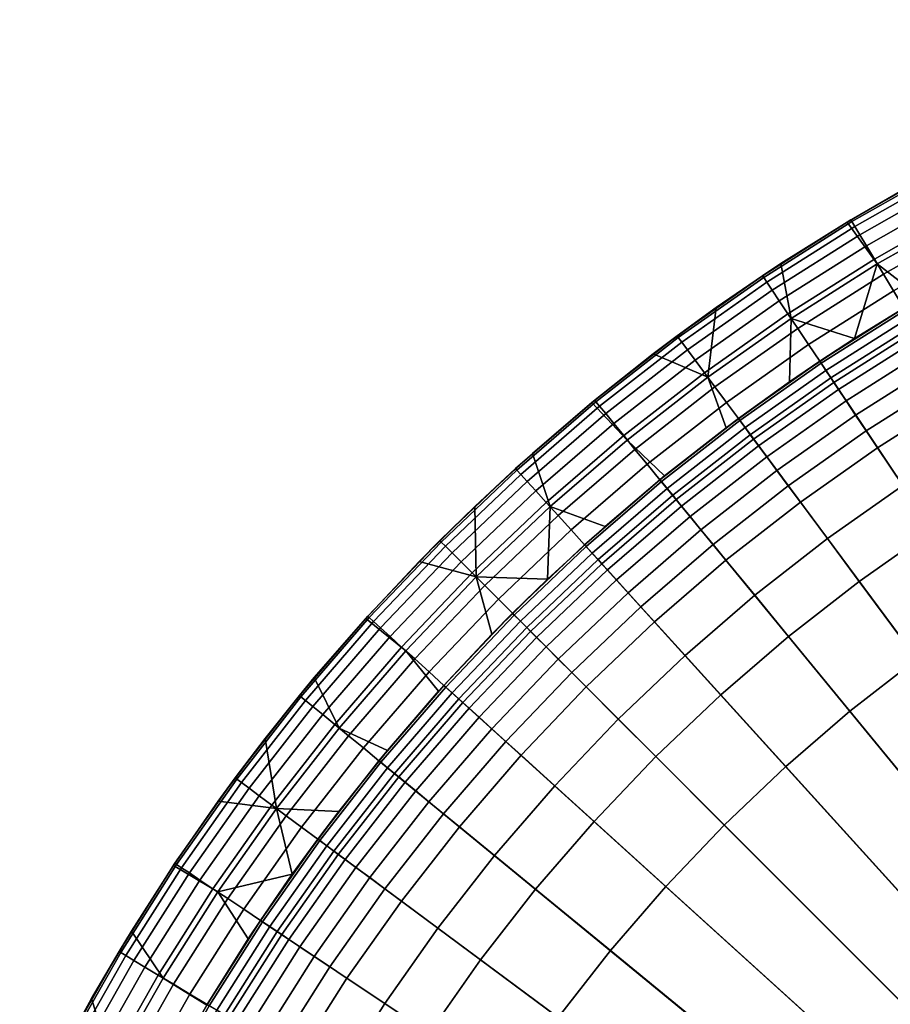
# Model space of a CAD drawing. Extents: x -240 to 240, y -191 to 145.
# Tile 75 of 106: x -131 to -72, y 71 to 138. Entities that reach past the tile are written whole.
import ezdxf

# ---------------------------------------------------------------- set-up
doc = ezdxf.new("R2010")
doc.units = 0
doc.layers.add('GLASS', color=18, linetype='CONTINUOUS')

msp = doc.modelspace()

# ---------------------------------------------------------------- meshes
at = {"layer": 'GLASS'}
mesh = msp.add_polyface(dxfattribs=at)
corners = [(-97.794, 65.344, 15), (-100.882, 60.466, 15), (0, 0, 15), (-94.47, 70.063, 15), (0, 0, 15), (-90.918, 74.614, 15), (0, 0, 15), (-87.147, 78.986, 15), (0, 0, 15), (-83.167, 83.167, 15), (0, 0, 15), (-78.986, 87.147, 15), (0, 0, 15), (-74.614, 90.918, 15), (0, 0, 15), (-70.063, 94.47, 15), (0, 0, 15), (-73.985, 99.757, 15.152), (-78.79, 96.006, 15.152), (-65.344, 97.794, 15), (0, 0, 15), (-69.001, 103.267, 15.152), (-71.013, 106.279, 15.46), (-76.142, 102.666, 15.46), (-72.731, 108.85, 16.201), (-77.985, 105.15, 16.201), (-60.466, 100.882, 15), (0, 0, 15), (-63.85, 106.528, 15.152), (-65.713, 109.635, 15.46), (-67.303, 112.288, 16.201), (-68.018, 113.481, 16.939), (-73.504, 110.007, 16.939), (-68.681, 114.587, 18.214), (-74.221, 111.079, 18.214), (-69.281, 115.589, 20.371), (-74.87, 112.05, 20.371), (-69.754, 116.378, 23.987), (-75.381, 112.815, 23.987), (-55.444, 103.728, 15), (0, 0, 15), (-58.546, 109.533, 15.152), (-60.254, 112.727, 15.46), (-61.712, 115.455, 16.201), (-50.287, 106.323, 15), (0, 0, 15), (-53.101, 112.274, 15.152), (-54.65, 115.548, 15.46), (-45.009, 108.662, 15), (0, 0, 15), (-47.528, 114.744, 15.152), (-39.623, 110.74, 15), (0, 0, 15), (-41.841, 116.938, 15.152), (-34.142, 112.551, 15), (0, 0, 15), (-28.578, 114.091, 15), (0, 0, 15), (-22.946, 115.355, 15), (0, 0, 15), (-17.258, 116.342, 15), (0, 0, 15), (-11.528, 117.049, 15), (0, 0, 15), (-5.771, 117.474, 15), (0, 0, 15), (0, 0), (-102.251, 92.675), (-97.581, 97.581), (0, 0), (-92.675, 102.251), (0, 0), (-87.546, 106.675), (0, 0), (-82.207, 110.843), (0, 0), (-76.669, 114.743), (0, 0), (-70.946, 118.367), (0, 0), (-65.053, 121.705), (0, 0), (-59.003, 124.751), (0, 0), (-52.81, 127.495), (0, 0), (-46.491, 129.933), (0, 0), (-40.059, 132.058), (0, 0), (-33.531, 133.864), (0, 0), (-26.922, 135.348), (0, 0), (-20.249, 136.506), (0, 0), (-13.526, 137.335), (0, 0), (-6.771, 137.834), (0, 0), (0, 138)]
mesh.append_faces([[corners[k] for k in face] for face in [(0, 1, 2, 2), (3, 0, 4, 4), (5, 3, 6, 6), (7, 5, 8, 8), (9, 7, 10, 10), (11, 9, 12, 12), (13, 11, 14, 14), (15, 13, 16, 16), (17, 18, 13, 15), (19, 15, 20, 20), (21, 17, 15, 19), (22, 23, 17, 21), (24, 25, 23, 22), (26, 19, 27, 27), (28, 21, 19, 26), (29, 22, 21, 28), (30, 24, 22, 29), (31, 32, 24, 30), (33, 34, 32, 31), (35, 36, 34, 33), (37, 38, 36, 35), (39, 26, 40, 40), (41, 28, 26, 39), (42, 29, 28, 41), (43, 30, 29, 42), (44, 39, 45, 45), (46, 41, 39, 44), (47, 42, 41, 46), (48, 44, 49, 49), (50, 46, 44, 48), (51, 48, 52, 52), (53, 50, 48, 51), (54, 51, 55, 55), (56, 54, 57, 57), (58, 56, 59, 59), (60, 58, 61, 61), (62, 60, 63, 63), (64, 62, 65, 65), (66, 67, 68, 68), (69, 68, 70, 70), (71, 70, 72, 72), (73, 72, 74, 74), (75, 74, 76, 76), (77, 76, 78, 78), (79, 78, 80, 80), (81, 80, 82, 82), (83, 82, 84, 84), (85, 84, 86, 86), (87, 86, 88, 88), (89, 88, 90, 90), (91, 90, 92, 92), (93, 92, 94, 94), (95, 94, 96, 96), (97, 96, 98, 98), (99, 98, 100, 100)]])
mesh = msp.add_polyface(dxfattribs=at)
corners = [(-78.613, 117.653, 500), (-78.729, 113.339, 500), (-74.303, 116.289, 500), (-69.766, 119.066, 500), (-65.126, 121.666, 500), (-66.703, 124.792, 500), (-72.746, 121.369, 500), (-74.795, 124.221, 500), (-79.307, 121.389, 500), (-84.291, 113.654, 500), (-83.713, 118.394, 500), (-70.181, 126.884, 500), (-88.006, 115.239, 500), (-70.051, 116.873, 29.863), (-75.701, 113.295, 29.863), (-75.381, 112.815, 23.987), (-69.754, 116.378, 23.987), (-70.243, 117.193, 39.473), (-75.909, 113.605, 39.473), (-70.554, 117.712, 66.719), (-76.245, 114.108, 66.719), (-70.859, 118.222, 115.045), (-76.575, 114.603, 115.045), (-70.946, 118.367, 152.15), (-76.669, 114.743, 152.15), (-63.96, 119.661, 23.987), (-69.281, 115.589, 20.371), (-63.526, 118.849, 20.371), (-64.232, 120.17, 29.863), (-64.408, 120.499, 39.473), (-64.693, 121.032, 66.719), (-64.973, 121.556, 115.045), (-65.053, 121.705, 152.15), (-65.053, 121.705, 458.663), (-70.946, 118.367, 458.663), (-76.669, 114.743, 458.663), (-74.303, 116.289, 500), (-65.126, 121.666, 500), (-69.766, 119.066, 500), (-78.729, 113.339, 500), (-86.296, 116.357, 5.634), (-91.902, 111.983, 5.634), (-91.987, 112.087, 7), (-86.376, 116.465, 7), (-80.483, 120.451, 5.634), (-80.558, 120.563, 7), (-80.262, 120.12, 4.321), (-86.059, 116.037, 4.321), (-79.902, 119.582, 3.111), (-85.674, 115.518, 3.111), (-79.419, 118.858, 2.05), (-85.155, 114.818, 2.05), (-78.829, 117.976, 1.18), (-84.523, 113.966, 1.18), (-78.157, 116.97, 0.533), (-83.802, 112.994, 0.533), (-77.427, 115.878, 0.135), (-83.02, 111.94, 0.135), (-74.476, 124.255, 5.634), (-74.545, 124.371, 7), (-74.271, 123.914, 4.321), (-73.938, 123.359, 3.111), (-73.491, 122.612, 2.05), (-72.946, 121.702, 1.18), (-72.323, 120.664, 0.533), (-71.648, 119.538, 0.135), (-70.946, 118.367), (-76.669, 114.743), (-68.289, 127.76, 5.634), (-68.353, 127.879, 7), (-68.101, 127.409, 4.321), (-67.796, 126.838, 3.111), (-67.386, 126.07, 2.05), (-66.886, 125.135, 1.18), (-66.316, 124.068, 0.533), (-65.697, 122.91, 0.135), (-65.053, 121.705), (-83.713, 118.394, 500), (-88.006, 115.239, 500), (-79.307, 121.389, 500), (-74.795, 124.221, 500), (-70.181, 126.884, 500)]
mesh.append_faces([[corners[k] for k in face] for face in [(0, 1, 2, 2), (3, 4, 5, 6), (6, 2, 3, 3), (0, 6, 7, 8), (6, 0, 2, 2), (9, 0, 8, 10), (6, 5, 11, 7), (10, 12, 9, 9), (13, 14, 15, 16), (17, 18, 14, 13), (19, 20, 18, 17), (21, 22, 20, 19), (23, 24, 22, 21), (25, 16, 26, 27), (28, 13, 16, 25), (29, 17, 13, 28), (30, 19, 17, 29), (31, 21, 19, 30), (32, 23, 21, 31), (32, 33, 34, 23), (35, 24, 23, 34), (34, 36, 35, 35), (34, 33, 37, 38), (38, 36, 34, 34), (35, 36, 39, 39), (40, 41, 42, 43), (44, 40, 43, 45), (46, 47, 40, 44), (48, 49, 47, 46), (50, 51, 49, 48), (52, 53, 51, 50), (54, 55, 53, 52), (56, 57, 55, 54), (58, 44, 45, 59), (60, 46, 44, 58), (61, 48, 46, 60), (62, 50, 48, 61), (63, 52, 50, 62), (64, 54, 52, 63), (65, 56, 54, 64), (66, 67, 56, 65), (68, 58, 59, 69), (70, 60, 58, 68), (71, 61, 60, 70), (72, 62, 61, 71), (73, 63, 62, 72), (74, 64, 63, 73), (75, 65, 64, 74), (76, 66, 65, 75), (77, 43, 78, 78), (79, 80, 59, 45), (79, 45, 77, 77), (80, 81, 69, 59), (45, 43, 77, 77)]])
mesh = msp.add_polyface(dxfattribs=at)
corners = [(-87.225, 106.939, 500), (-83.039, 110.221, 500), (-84.291, 113.654, 500), (-89.767, 109.381, 500), (-78.729, 113.339, 500), (-78.613, 117.653, 500), (-88.006, 115.239, 500), (-92.18, 111.928, 500), (-87.821, 87.821, 15.152), (-92.025, 83.406, 15.152), (-87.147, 78.986, 15), (-83.167, 83.167, 15), (-83.406, 92.025, 15.152), (-78.986, 87.147, 15), (-85.839, 94.708, 15.46), (-90.382, 90.382, 15.46), (-87.916, 97, 16.201), (-92.569, 92.569, 16.201), (-78.79, 96.006, 15.152), (-74.614, 90.918, 15), (-81.088, 98.806, 15.46), (-83.05, 101.197, 16.201), (-83.933, 102.273, 16.939), (-88.85, 98.031, 16.939), (-84.751, 103.269, 18.214), (-89.716, 98.986, 18.214), (-85.492, 104.172, 20.371), (-90.5, 99.852, 20.371), (-86.076, 104.883, 23.987), (-91.118, 100.534, 23.987), (-86.442, 105.33, 29.863), (-91.506, 100.961, 29.863), (-86.678, 105.618, 39.473), (-91.756, 101.238, 39.473), (-76.142, 102.666, 15.46), (-73.985, 99.757, 15.152), (-77.985, 105.15, 16.201), (-78.814, 106.268, 16.939), (-79.582, 107.304, 18.214), (-80.277, 108.242, 20.371), (-80.826, 108.981, 23.987), (-81.169, 109.444, 29.863), (-81.392, 109.744, 39.473), (-81.752, 110.23, 66.719), (-87.062, 106.085, 66.719), (-82.106, 110.707, 115.045), (-87.439, 106.545, 115.045), (-82.207, 110.843, 152.15), (-87.546, 106.675, 152.15), (-73.504, 110.007, 16.939), (-72.731, 108.85, 16.201), (-74.221, 111.079, 18.214), (-74.87, 112.05, 20.371), (-75.381, 112.815, 23.987), (-75.701, 113.295, 29.863), (-75.909, 113.605, 39.473), (-76.245, 114.108, 66.719), (-76.575, 114.603, 115.045), (-76.669, 114.743, 152.15), (-76.669, 114.743, 458.663), (-82.207, 110.843, 458.663), (-87.546, 106.675, 458.663), (-78.729, 113.339, 500), (-83.039, 110.221, 500), (-87.225, 106.939, 500), (-91.281, 103.498, 500), (0, 0), (-118.367, 70.946), (-114.743, 76.669), (0, 0), (-110.843, 82.207), (0, 0), (-106.675, 87.546), (0, 0), (-102.251, 92.675), (-86.059, 116.037, 4.321), (-91.649, 111.675, 4.321), (-91.902, 111.983, 5.634), (-86.296, 116.357, 5.634), (-85.674, 115.518, 3.111), (-91.239, 111.175, 3.111), (-85.155, 114.818, 2.05), (-90.686, 110.502, 2.05), (-84.523, 113.966, 1.18), (-90.013, 109.682, 1.18), (-83.802, 112.994, 0.533), (-89.246, 108.746, 0.533), (-83.02, 111.94, 0.135), (-88.413, 107.731, 0.135), (-82.207, 110.843), (-87.546, 106.675), (-76.669, 114.743), (-77.427, 115.878, 0.135)]
mesh.append_faces([[corners[k] for k in face] for face in [(0, 1, 2, 3), (1, 4, 5, 2), (3, 2, 6, 7), (8, 9, 10, 11), (12, 8, 11, 13), (14, 15, 8, 12), (16, 17, 15, 14), (18, 12, 13, 19), (20, 14, 12, 18), (21, 16, 14, 20), (22, 23, 16, 21), (24, 25, 23, 22), (26, 27, 25, 24), (28, 29, 27, 26), (30, 31, 29, 28), (32, 33, 31, 30), (34, 20, 18, 35), (36, 21, 20, 34), (37, 22, 21, 36), (38, 24, 22, 37), (39, 26, 24, 38), (40, 28, 26, 39), (41, 30, 28, 40), (42, 32, 30, 41), (43, 44, 32, 42), (45, 46, 44, 43), (47, 48, 46, 45), (49, 37, 36, 50), (51, 38, 37, 49), (52, 39, 38, 51), (53, 40, 39, 52), (54, 41, 40, 53), (55, 42, 41, 54), (56, 43, 42, 55), (57, 45, 43, 56), (58, 47, 45, 57), (58, 59, 60, 47), (47, 60, 61, 48), (60, 59, 62, 62), (61, 60, 63, 64), (62, 63, 60, 60), (65, 61, 64, 64), (66, 67, 68, 68), (69, 68, 70, 70), (71, 70, 72, 72), (73, 72, 74, 74), (75, 76, 77, 78), (79, 80, 76, 75), (81, 82, 80, 79), (83, 84, 82, 81), (85, 86, 84, 83), (87, 88, 86, 85), (89, 90, 88, 87), (91, 89, 87, 92)]])
mesh = msp.add_polyface(dxfattribs=at)
corners = [(-102.613, 92.274, 500), (-98.981, 96.16, 500), (-100.056, 100.056, 500), (-104.845, 95.026, 500), (-95.026, 104.845, 500), (-95.202, 99.903, 500), (-91.281, 103.498, 500), (-87.225, 106.939, 500), (-89.767, 109.381, 500), (-103.933, 101.108, 500), (-107.578, 97.222, 500), (-96.229, 108.466, 500), (-100.149, 104.858, 500), (-92.18, 111.928, 500), (-89.716, 98.986, 18.214), (-94.465, 94.465, 18.214), (-93.553, 93.553, 16.939), (-88.85, 98.031, 16.939), (-90.5, 99.852, 20.371), (-95.291, 95.291, 20.371), (-91.118, 100.534, 23.987), (-95.942, 95.942, 23.987), (-91.506, 100.961, 29.863), (-96.35, 96.35, 29.863), (-91.756, 101.238, 39.473), (-96.613, 96.613, 39.473), (-92.163, 101.686, 66.719), (-97.041, 97.041, 66.719), (-92.562, 102.126, 115.045), (-97.462, 97.462, 115.045), (-92.675, 102.251, 152.15), (-97.581, 97.581, 152.15), (-87.062, 106.085, 66.719), (-86.678, 105.618, 39.473), (-87.439, 106.545, 115.045), (-87.546, 106.675, 152.15), (-92.675, 102.251, 458.663), (-97.581, 97.581, 458.663), (-87.546, 106.675, 458.663), (-91.281, 103.498, 500), (-95.202, 99.903, 500), (-98.981, 96.16, 500), (-102.435, 102.435, 5.634), (-107.338, 97.286, 5.634), (-107.438, 97.376, 7), (-102.53, 102.53, 7), (-102.154, 102.154, 4.321), (-107.043, 97.018, 4.321), (-101.696, 101.696, 3.111), (-106.564, 96.584, 3.111), (-101.081, 101.081, 2.05), (-105.919, 95.999, 2.05), (-100.331, 100.331, 1.18), (-105.133, 95.287, 1.18), (-99.475, 99.475, 0.533), (-104.236, 94.474, 0.533), (-98.546, 98.546, 0.135), (-103.263, 93.592, 0.135), (-97.581, 97.581), (-102.251, 92.675), (-97.286, 107.338, 5.634), (-97.376, 107.438, 7), (-97.018, 107.043, 4.321), (-96.584, 106.564, 3.111), (-95.999, 105.919, 2.05), (-95.287, 105.133, 1.18), (-94.474, 104.236, 0.533), (-93.592, 103.263, 0.135), (-92.675, 102.251), (-91.902, 111.983, 5.634), (-91.987, 112.087, 7), (-91.649, 111.675, 4.321), (-91.239, 111.175, 3.111), (-90.686, 110.502, 2.05), (-90.013, 109.682, 1.18), (-89.246, 108.746, 0.533), (-88.413, 107.731, 0.135), (-87.546, 106.675), (-107.578, 97.222, 500), (-103.933, 101.108, 500), (-96.229, 108.466, 500), (-100.149, 104.858, 500), (-92.18, 111.928, 500), (-88.006, 115.239, 500), (-86.376, 116.465, 7)]
mesh.append_faces([[corners[k] for k in face] for face in [(0, 1, 2, 3), (4, 5, 6, 6), (6, 7, 8, 4), (2, 1, 5, 5), (3, 2, 9, 10), (4, 2, 5, 5), (2, 4, 11, 12), (4, 8, 13, 11), (9, 2, 12, 12), (14, 15, 16, 17), (18, 19, 15, 14), (20, 21, 19, 18), (22, 23, 21, 20), (24, 25, 23, 22), (26, 27, 25, 24), (28, 29, 27, 26), (30, 31, 29, 28), (32, 26, 24, 33), (34, 28, 26, 32), (35, 30, 28, 34), (30, 36, 37, 31), (36, 30, 35, 38), (37, 36, 39, 40), (39, 36, 38, 38), (40, 41, 37, 37), (42, 43, 44, 45), (46, 47, 43, 42), (48, 49, 47, 46), (50, 51, 49, 48), (52, 53, 51, 50), (54, 55, 53, 52), (56, 57, 55, 54), (58, 59, 57, 56), (60, 42, 45, 61), (62, 46, 42, 60), (63, 48, 46, 62), (64, 50, 48, 63), (65, 52, 50, 64), (66, 54, 52, 65), (67, 56, 54, 66), (68, 58, 56, 67), (69, 60, 61, 70), (71, 62, 60, 69), (72, 63, 62, 71), (73, 64, 63, 72), (74, 65, 64, 73), (75, 66, 65, 74), (76, 67, 66, 75), (77, 68, 67, 76), (78, 79, 45, 44), (80, 61, 81, 81), (80, 82, 70, 61), (81, 45, 79, 79), (82, 83, 84, 70), (81, 61, 45, 45)]])
mesh = msp.add_polyface(dxfattribs=at)
corners = [(-109.415, 84.097, 500), (-106.093, 88.251, 500), (-109.381, 89.767, 500), (-113.654, 84.291, 500), (-102.613, 92.274, 500), (-104.845, 95.026, 500), (-111.076, 93.204, 500), (-114.425, 89.061, 500), (-107.578, 97.222, 500), (-117.62, 84.797, 500), (-106.675, 87.546, 152.15), (-110.843, 82.207, 152.15), (-110.707, 82.106, 115.045), (-106.545, 87.439, 115.045), (-98.031, 88.85, 16.939), (-102.273, 83.933, 16.939), (-101.197, 83.05, 16.201), (-97, 87.916, 16.201), (-98.986, 89.716, 18.214), (-103.269, 84.751, 18.214), (-99.852, 90.5, 20.371), (-104.172, 85.492, 20.371), (-100.534, 91.118, 23.987), (-104.883, 86.076, 23.987), (-100.961, 91.506, 29.863), (-105.33, 86.442, 29.863), (-101.238, 91.756, 39.473), (-105.618, 86.678, 39.473), (-101.686, 92.163, 66.719), (-106.085, 87.062, 66.719), (-102.126, 92.562, 115.045), (-102.251, 92.675, 152.15), (-90.382, 90.382, 15.46), (-94.708, 85.839, 15.46), (-92.025, 83.406, 15.152), (-87.821, 87.821, 15.152), (-92.569, 92.569, 16.201), (-93.553, 93.553, 16.939), (-94.465, 94.465, 18.214), (-95.291, 95.291, 20.371), (-95.942, 95.942, 23.987), (-96.35, 96.35, 29.863), (-96.613, 96.613, 39.473), (-97.041, 97.041, 66.719), (-97.462, 97.462, 115.045), (-97.581, 97.581, 152.15), (-88.85, 98.031, 16.939), (-87.916, 97, 16.201), (-102.251, 92.675, 458.663), (-106.675, 87.546, 458.663), (-97.581, 97.581, 458.663), (-110.843, 82.207, 458.663), (-102.613, 92.274, 500), (-106.093, 88.251, 500), (-109.415, 84.097, 500), (-98.981, 96.16, 500), (-111.983, 91.902, 5.634), (-116.357, 86.296, 5.634), (-116.465, 86.376, 7), (-112.087, 91.987, 7), (-111.675, 91.649, 4.321), (-116.037, 86.059, 4.321), (-111.175, 91.239, 3.111), (-115.518, 85.674, 3.111), (-110.502, 90.686, 2.05), (-114.818, 85.155, 2.05), (-109.682, 90.013, 1.18), (-113.966, 84.523, 1.18), (-108.746, 89.246, 0.533), (-112.994, 83.802, 0.533), (-107.731, 88.413, 0.135), (-111.94, 83.02, 0.135), (-106.675, 87.546), (-110.843, 82.207), (-107.338, 97.286, 5.634), (-107.438, 97.376, 7), (-107.043, 97.018, 4.321), (-106.564, 96.584, 3.111), (-105.919, 95.999, 2.05), (-105.133, 95.287, 1.18), (-104.236, 94.474, 0.533), (-103.263, 93.592, 0.135), (-102.251, 92.675), (-111.076, 93.204, 500), (-114.425, 89.061, 500), (-117.62, 84.797, 500), (-107.578, 97.222, 500)]
mesh.append_faces([[corners[k] for k in face] for face in [(0, 1, 2, 3), (1, 4, 5, 2), (3, 2, 6, 7), (2, 5, 8, 6), (9, 3, 7, 7), (10, 11, 12, 13), (14, 15, 16, 17), (18, 19, 15, 14), (20, 21, 19, 18), (22, 23, 21, 20), (24, 25, 23, 22), (26, 27, 25, 24), (28, 29, 27, 26), (30, 13, 29, 28), (31, 10, 13, 30), (32, 33, 34, 35), (36, 17, 33, 32), (37, 14, 17, 36), (38, 18, 14, 37), (39, 20, 18, 38), (40, 22, 20, 39), (41, 24, 22, 40), (42, 26, 24, 41), (43, 28, 26, 42), (44, 30, 28, 43), (45, 31, 30, 44), (46, 37, 36, 47), (31, 48, 49, 10), (45, 50, 48, 31), (10, 49, 51, 11), (49, 48, 52, 53), (51, 49, 53, 54), (50, 55, 48, 48), (55, 52, 48, 48), (56, 57, 58, 59), (60, 61, 57, 56), (62, 63, 61, 60), (64, 65, 63, 62), (66, 67, 65, 64), (68, 69, 67, 66), (70, 71, 69, 68), (72, 73, 71, 70), (74, 56, 59, 75), (76, 60, 56, 74), (77, 62, 60, 76), (78, 64, 62, 77), (79, 66, 64, 78), (80, 68, 66, 79), (81, 70, 68, 80), (82, 72, 70, 81), (83, 59, 84, 84), (84, 58, 85, 85), (83, 86, 75, 59), (84, 59, 58, 58)]])
mesh = msp.add_polyface(dxfattribs=at)
corners = [(-117.653, 78.613, 500), (-115.567, 75.42, 500), (-112.575, 79.818, 500), (-113.654, 84.291, 500), (-109.415, 84.097, 500), (-112.288, 67.303, 16.201), (-115.455, 61.712, 16.201), (-112.727, 60.254, 15.46), (-109.635, 65.713, 15.46), (-113.481, 68.018, 16.939), (-116.682, 62.368, 16.939), (-114.587, 68.681, 18.214), (-117.819, 62.976, 18.214), (-115.589, 69.281, 20.371), (-118.849, 63.526, 20.371), (-103.267, 69.001, 15.152), (-106.528, 63.85, 15.152), (-100.882, 60.466, 15), (-97.794, 65.344, 15), (-106.279, 71.013, 15.46), (-108.85, 72.731, 16.201), (-110.007, 73.504, 16.939), (-111.079, 74.221, 18.214), (-112.05, 74.87, 20.371), (-112.815, 75.381, 23.987), (-116.378, 69.754, 23.987), (-113.295, 75.701, 29.863), (-116.873, 70.051, 29.863), (-113.605, 75.909, 39.473), (-117.193, 70.243, 39.473), (-114.108, 76.245, 66.719), (-117.712, 70.554, 66.719), (-114.603, 76.575, 115.045), (-118.222, 70.859, 115.045), (-114.743, 76.669, 152.15), (-118.367, 70.946, 152.15), (-99.757, 73.985, 15.152), (-94.47, 70.063, 15), (-102.666, 76.142, 15.46), (-105.15, 77.985, 16.201), (-106.268, 78.814, 16.939), (-107.304, 79.582, 18.214), (-108.242, 80.277, 20.371), (-108.981, 80.826, 23.987), (-109.444, 81.169, 29.863), (-109.744, 81.392, 39.473), (-110.23, 81.752, 66.719), (-110.707, 82.106, 115.045), (-110.843, 82.207, 152.15), (-96.006, 78.79, 15.152), (-90.918, 74.614, 15), (-98.806, 81.088, 15.46), (-101.197, 83.05, 16.201), (-102.273, 83.933, 16.939), (-103.269, 84.751, 18.214), (-104.172, 85.492, 20.371), (-104.883, 86.076, 23.987), (-105.33, 86.442, 29.863), (-105.618, 86.678, 39.473), (-106.085, 87.062, 66.719), (-106.545, 87.439, 115.045), (-92.025, 83.406, 15.152), (-87.147, 78.986, 15), (-94.708, 85.839, 15.46), (-97, 87.916, 16.201), (-114.743, 76.669, 458.663), (-118.367, 70.946, 458.663), (-110.843, 82.207, 458.663), (-112.575, 79.818, 500), (-115.567, 75.42, 500), (-109.415, 84.097, 500), (-113.966, 84.523, 1.18), (-117.976, 78.829, 1.18), (-118.858, 79.419, 2.05), (-114.818, 85.155, 2.05), (-112.994, 83.802, 0.533), (-116.97, 78.157, 0.533), (-111.94, 83.02, 0.135), (-115.878, 77.427, 0.135), (-110.843, 82.207), (-114.743, 76.669)]
mesh.append_faces([[corners[k] for k in face] for face in [(0, 1, 2, 2), (3, 2, 4, 4), (0, 2, 3, 3), (5, 6, 7, 8), (9, 10, 6, 5), (11, 12, 10, 9), (13, 14, 12, 11), (15, 16, 17, 18), (19, 8, 16, 15), (20, 5, 8, 19), (21, 9, 5, 20), (22, 11, 9, 21), (23, 13, 11, 22), (24, 25, 13, 23), (26, 27, 25, 24), (28, 29, 27, 26), (30, 31, 29, 28), (32, 33, 31, 30), (34, 35, 33, 32), (36, 15, 18, 37), (38, 19, 15, 36), (39, 20, 19, 38), (40, 21, 20, 39), (41, 22, 21, 40), (42, 23, 22, 41), (43, 24, 23, 42), (44, 26, 24, 43), (45, 28, 26, 44), (46, 30, 28, 45), (47, 32, 30, 46), (48, 34, 32, 47), (49, 36, 37, 50), (51, 38, 36, 49), (52, 39, 38, 51), (53, 40, 39, 52), (54, 41, 40, 53), (55, 42, 41, 54), (56, 43, 42, 55), (57, 44, 43, 56), (58, 45, 44, 57), (59, 46, 45, 58), (60, 47, 46, 59), (61, 49, 50, 62), (63, 51, 49, 61), (64, 52, 51, 63), (34, 65, 66, 35), (65, 34, 48, 67), (67, 68, 65, 65), (66, 65, 69, 69), (68, 69, 65, 65), (70, 68, 67, 67), (71, 72, 73, 74), (75, 76, 72, 71), (77, 78, 76, 75), (79, 80, 78, 77)]])
mesh = msp.add_polyface(dxfattribs=at)
corners = [(-124.792, 66.703, 500), (-123.498, 61.582, 500), (-121.033, 66.295, 500), (-118.388, 70.911, 500), (-115.567, 75.42, 500), (-117.653, 78.613, 500), (-121.369, 72.746, 500), (-127.914, 60.499, 500), (-128.77, 66.658, 500), (-131.132, 61.883, 500), (-120.656, 80.419, 500), (-123.528, 75.933, 500), (-113.654, 84.291, 500), (-117.62, 84.797, 500), (-126.234, 71.343, 500), (-116.378, 69.754, 23.987), (-119.661, 63.96, 23.987), (-118.849, 63.526, 20.371), (-115.589, 69.281, 20.371), (-116.873, 70.051, 29.863), (-120.17, 64.232, 29.863), (-117.193, 70.243, 39.473), (-120.499, 64.408, 39.473), (-117.712, 70.554, 66.719), (-121.032, 64.693, 66.719), (-118.222, 70.859, 115.045), (-121.556, 64.973, 115.045), (-118.367, 70.946, 152.15), (-121.705, 65.053, 152.15), (-121.705, 65.053, 458.663), (-118.367, 70.946, 458.663), (-124.751, 59.003, 458.663), (-121.033, 66.295, 500), (-123.498, 61.582, 500), (-118.388, 70.911, 500), (-115.567, 75.42, 500), (-127.76, 68.289, 5.634), (-130.957, 61.938, 5.634), (-131.078, 61.995, 7), (-127.879, 68.353, 7), (-127.409, 68.101, 4.321), (-130.597, 61.768, 4.321), (-126.838, 67.796, 3.111), (-130.012, 61.491, 3.111), (-126.07, 67.386, 2.05), (-129.225, 61.119, 2.05), (-125.135, 66.886, 1.18), (-128.266, 60.665, 1.18), (-124.068, 66.316, 0.533), (-127.172, 60.148, 0.533), (-122.91, 65.697, 0.135), (-125.985, 59.586, 0.135), (-121.705, 65.053), (-124.751, 59.003), (-124.255, 74.476, 5.634), (-124.371, 74.545, 7), (-123.914, 74.271, 4.321), (-123.359, 73.938, 3.111), (-122.612, 73.491, 2.05), (-121.702, 72.946, 1.18), (-120.664, 72.323, 0.533), (-119.538, 71.648, 0.135), (-118.367, 70.946), (-120.451, 80.483, 5.634), (-120.563, 80.558, 7), (-120.12, 80.262, 4.321), (-119.582, 79.902, 3.111), (-118.858, 79.419, 2.05), (-117.976, 78.829, 1.18), (-116.97, 78.157, 0.533), (-115.878, 77.427, 0.135), (-114.743, 76.669), (-116.357, 86.296, 5.634), (-116.465, 86.376, 7), (-116.037, 86.059, 4.321), (-115.518, 85.674, 3.111), (-114.818, 85.155, 2.05), (-126.234, 71.343, 500), (-128.77, 66.658, 500), (-123.528, 75.933, 500), (-131.132, 61.883, 500), (-120.656, 80.419, 500), (-117.62, 84.797, 500)]
mesh.append_faces([[corners[k] for k in face] for face in [(0, 1, 2, 2), (3, 4, 5, 6), (2, 3, 6, 0), (0, 7, 1, 1), (7, 0, 8, 9), (6, 5, 10, 11), (5, 12, 13, 10), (0, 6, 11, 14), (0, 14, 8, 8), (15, 16, 17, 18), (19, 20, 16, 15), (21, 22, 20, 19), (23, 24, 22, 21), (25, 26, 24, 23), (27, 28, 26, 25), (29, 28, 27, 30), (31, 29, 32, 33), (29, 30, 32, 32), (34, 32, 30, 30), (34, 30, 35, 35), (36, 37, 38, 39), (40, 41, 37, 36), (42, 43, 41, 40), (44, 45, 43, 42), (46, 47, 45, 44), (48, 49, 47, 46), (50, 51, 49, 48), (52, 53, 51, 50), (54, 36, 39, 55), (56, 40, 36, 54), (57, 42, 40, 56), (58, 44, 42, 57), (59, 46, 44, 58), (60, 48, 46, 59), (61, 50, 48, 60), (62, 52, 50, 61), (63, 54, 55, 64), (65, 56, 54, 63), (66, 57, 56, 65), (67, 58, 57, 66), (68, 59, 58, 67), (69, 60, 59, 68), (70, 61, 60, 69), (71, 62, 61, 70), (72, 63, 64, 73), (74, 65, 63, 72), (75, 66, 65, 74), (76, 67, 66, 75), (77, 39, 78, 78), (79, 55, 77, 77), (80, 78, 39, 38), (81, 82, 73, 64), (79, 81, 64, 55), (55, 39, 77, 77)]])

doc.saveas('drawing.dxf')
